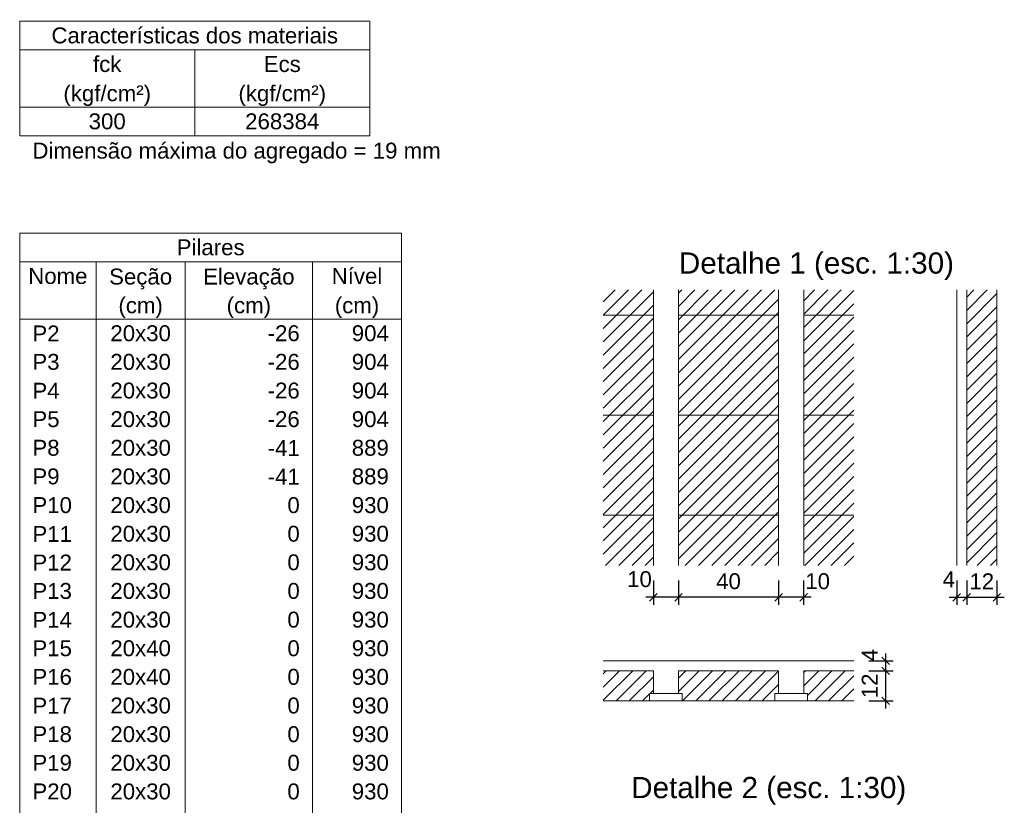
# Model space of a CAD drawing. Header units: millimetres. Extents: x 0 to 119, y 0 to 84.
# Tile 31 of 38: x 93 to 106, y 37 to 48. Entities that reach past the tile are written whole.
import ezdxf

# ---------------------------------------------------------------- set-up
doc = ezdxf.new("R2010")
doc.units = ezdxf.units.MM
doc.header["$MEASUREMENT"] = 0
doc.linetypes.add('NULL', pattern=[0])
doc.layers.get('0').update_dxf_attribs({"lineweight": 18})
for name, color, linetype, lineweight in [('FO-Cotas', 5, 'Continuous', 5), ('FO-Eixos', 5, 'Continuous', 5), ('FO-Hachuras das lajes', 1, 'Continuous', 20), ('FO-Textos das lajes', 3, 'Continuous', 20), ('FO-Textos das vigas', 7, 'Continuous', 5), ('FO-Textos dos pilares', 7, 'Continuous', 5), ('FO-Títulos', 1, 'Continuous', 20)]:
    doc.layers.add(name, color=color, linetype=linetype, lineweight=lineweight)
doc.styles.add('Arial', font='txt')
doc.dimstyles.new('UM_30.000000', dxfattribs={"dimtxt": 0.18, "dimasz": 0.1, "dimexe": 0.1, "dimexo": 0.2, "dimgap": 0, "dimtad": 1, "dimtih": 1, "dimtoh": 1, "dimdec": 1, "dimlfac": 30, "dimzin": 0, "dimdsep": 46, "dimtxsty": 'Standard', "dimcen": 0.09, "dimdle": 0.1, "dimadec": 1, "dimazin": 2, "dimtfac": 1, "dimtdec": 4, "dimtofl": 0, "dimtmove": 0, "dimatfit": 3, "dimfxl": 1, "dimtolj": 1, "dimarcsym": 0})

# ---------------------------------------------------------------- blocks, each defined once
blk = doc.blocks.new('_Oblique')
at = {"color": 0, "linetype": 'ByBlock', "lineweight": -2}
blk.add_line((-0.5, -0.5), (0.5, 0.5), dxfattribs=at)
blk = doc.blocks.new('*D249')
at = {"layer": 'Defpoints', "color": 0}
for p in [(101.393, 40.651), (101.727, 40.651), (101.393, 40.227)]:
    blk.add_point(p, dxfattribs=at)
at = {"layer": 'FO-Cotas', "color": 0, "linetype": 'Continuous', "lineweight": -2}
for p, q in [((101.393, 40.451), (101.393, 40.127)), ((101.727, 40.451), (101.727, 40.127)), ((101.827, 40.227), (101.293, 40.227))]:
    blk.add_line(p, q, dxfattribs=at)
at = {"layer": 'FO-Cotas', "color": 0, "lineweight": -2, "xscale": 0.1, "yscale": 0.1, "zscale": 0.1, "rotation": 180}
blk.add_blockref('_Oblique', (101.393, 40.227), dxfattribs=at)
at = {"layer": 'FO-Cotas', "color": 0, "lineweight": -2, "xscale": 0.1, "yscale": 0.1, "zscale": 0.1}
blk.add_blockref('_Oblique', (101.727, 40.227), dxfattribs=at)
at = {"layer": 'FO-Cotas', "color": 7, "insert": (101.208, 40.467), "char_height": 0.2118, "attachment_point": 5, "rotation": 0.0057, "style": 'Arial'}
blk.add_mtext('\\A1;10', dxfattribs=at)
blk = doc.blocks.new('*D250')
at = {"layer": 'Defpoints', "color": 0}
for p in [(101.727, 40.651), (103.06, 40.651), (101.727, 40.227)]:
    blk.add_point(p, dxfattribs=at)
at = {"layer": 'FO-Cotas', "color": 0, "linetype": 'Continuous', "lineweight": -2}
for p, q in [((101.727, 40.451), (101.727, 40.127)), ((103.06, 40.451), (103.06, 40.127)), ((103.16, 40.227), (101.627, 40.227))]:
    blk.add_line(p, q, dxfattribs=at)
at = {"layer": 'FO-Cotas', "color": 0, "lineweight": -2, "xscale": 0.1, "yscale": 0.1, "zscale": 0.1, "rotation": 180}
blk.add_blockref('_Oblique', (101.727, 40.227), dxfattribs=at)
at = {"layer": 'FO-Cotas', "color": 0, "lineweight": -2, "xscale": 0.1, "yscale": 0.1, "zscale": 0.1}
blk.add_blockref('_Oblique', (103.06, 40.227), dxfattribs=at)
at = {"layer": 'FO-Cotas', "color": 7, "insert": (102.393, 40.439), "char_height": 0.2118, "attachment_point": 5, "rotation": 0.0057, "style": 'Arial'}
blk.add_mtext('\\A1;40', dxfattribs=at)
blk = doc.blocks.new('*D251')
at = {"layer": 'Defpoints', "color": 0}
for p in [(103.06, 40.651), (103.393, 40.651), (103.06, 40.227)]:
    blk.add_point(p, dxfattribs=at)
at = {"layer": 'FO-Cotas', "color": 0, "linetype": 'Continuous', "lineweight": -2}
for p, q in [((103.06, 40.451), (103.06, 40.127)), ((103.393, 40.451), (103.393, 40.127)), ((103.493, 40.227), (102.96, 40.227))]:
    blk.add_line(p, q, dxfattribs=at)
at = {"layer": 'FO-Cotas', "color": 0, "lineweight": -2, "xscale": 0.1, "yscale": 0.1, "zscale": 0.1, "rotation": 180}
blk.add_blockref('_Oblique', (103.06, 40.227), dxfattribs=at)
at = {"layer": 'FO-Cotas', "color": 0, "lineweight": -2, "xscale": 0.1, "yscale": 0.1, "zscale": 0.1}
blk.add_blockref('_Oblique', (103.393, 40.227), dxfattribs=at)
at = {"layer": 'FO-Cotas', "color": 7, "insert": (103.579, 40.439), "char_height": 0.2118, "attachment_point": 5, "rotation": 0.0057, "style": 'Arial'}
blk.add_mtext('\\A1;10', dxfattribs=at)
blk = doc.blocks.new('*D252')
at = {"layer": 'Defpoints', "color": 0}
for p in [(105.431, 40.651), (105.564, 40.651), (105.564, 40.227)]:
    blk.add_point(p, dxfattribs=at)
at = {"layer": 'FO-Cotas', "color": 0, "linetype": 'Continuous', "lineweight": -2}
for p, q in [((105.431, 40.451), (105.431, 40.127)), ((105.564, 40.451), (105.564, 40.127)), ((105.331, 40.227), (105.664, 40.227))]:
    blk.add_line(p, q, dxfattribs=at)
at = {"layer": 'FO-Cotas', "color": 0, "lineweight": -2, "xscale": 0.1, "yscale": 0.1, "zscale": 0.1, "rotation": 180}
blk.add_blockref('_Oblique', (105.431, 40.227), dxfattribs=at)
at = {"layer": 'FO-Cotas', "color": 0, "lineweight": -2, "xscale": 0.1, "yscale": 0.1, "zscale": 0.1}
blk.add_blockref('_Oblique', (105.564, 40.227), dxfattribs=at)
at = {"layer": 'FO-Cotas', "color": 7, "insert": (105.326, 40.467), "char_height": 0.2118, "attachment_point": 5, "rotation": 0.0057, "style": 'Arial'}
blk.add_mtext('\\A1;4', dxfattribs=at)
blk = doc.blocks.new('*D253')
at = {"layer": 'Defpoints', "color": 0}
for p in [(105.564, 40.651), (105.964, 40.651), (105.964, 40.227)]:
    blk.add_point(p, dxfattribs=at)
at = {"layer": 'FO-Cotas', "color": 0, "linetype": 'Continuous', "lineweight": -2}
for p, q in [((105.564, 40.451), (105.564, 40.127)), ((105.964, 40.451), (105.964, 40.127)), ((105.464, 40.227), (106.064, 40.227))]:
    blk.add_line(p, q, dxfattribs=at)
at = {"layer": 'FO-Cotas', "color": 0, "lineweight": -2, "xscale": 0.1, "yscale": 0.1, "zscale": 0.1, "rotation": 180}
blk.add_blockref('_Oblique', (105.564, 40.227), dxfattribs=at)
at = {"layer": 'FO-Cotas', "color": 0, "lineweight": -2, "xscale": 0.1, "yscale": 0.1, "zscale": 0.1}
blk.add_blockref('_Oblique', (105.964, 40.227), dxfattribs=at)
at = {"layer": 'FO-Cotas', "color": 7, "insert": (105.764, 40.439), "char_height": 0.2118, "attachment_point": 5, "rotation": 0.0057, "style": 'Arial'}
blk.add_mtext('\\A1;12', dxfattribs=at)
blk = doc.blocks.new('*D254')
at = {"layer": 'Defpoints', "color": 0}
for p in [(104.06, 39.38), (104.06, 39.247), (104.484, 39.247)]:
    blk.add_point(p, dxfattribs=at)
at = {"layer": 'FO-Cotas', "color": 0, "linetype": 'Continuous', "lineweight": -2}
for p, q in [((104.484, 39.48), (104.484, 39.147)), ((104.26, 39.38), (104.584, 39.38)), ((104.26, 39.247), (104.584, 39.247))]:
    blk.add_line(p, q, dxfattribs=at)
at = {"layer": 'FO-Cotas', "color": 0, "lineweight": -2, "xscale": 0.1, "yscale": 0.1, "zscale": 0.1}
for p, rotation in [((104.484, 39.38), 90), ((104.484, 39.247), 270)]:
    blk.add_blockref('_Oblique', p, dxfattribs=dict(at, rotation=rotation))
at = {"layer": 'FO-Cotas', "color": 7, "insert": (104.272, 39.457), "char_height": 0.2118, "attachment_point": 5, "rotation": 90, "style": 'Arial'}
blk.add_mtext('\\A1;4', dxfattribs=at)
blk = doc.blocks.new('*D255')
at = {"layer": 'Defpoints', "color": 0}
for p in [(104.06, 39.247), (104.06, 38.847), (104.484, 38.847)]:
    blk.add_point(p, dxfattribs=at)
at = {"layer": 'FO-Cotas', "color": 0, "linetype": 'Continuous', "lineweight": -2}
for p, q in [((104.484, 39.347), (104.484, 38.747)), ((104.26, 39.247), (104.584, 39.247)), ((104.26, 38.847), (104.584, 38.847))]:
    blk.add_line(p, q, dxfattribs=at)
at = {"layer": 'FO-Cotas', "color": 0, "lineweight": -2, "xscale": 0.1, "yscale": 0.1, "zscale": 0.1}
for p, rotation in [((104.484, 39.247), 90), ((104.484, 38.847), 270)]:
    blk.add_blockref('_Oblique', p, dxfattribs=dict(at, rotation=rotation))
at = {"layer": 'FO-Cotas', "color": 7, "insert": (104.272, 39.047), "char_height": 0.2118, "attachment_point": 5, "rotation": 90, "style": 'Arial'}
blk.add_mtext('\\A1;12', dxfattribs=at)

msp = doc.modelspace()

# ---------------------------------------------------------------- hatches: boundary and pattern name
at = {"layer": 'FO-Hachuras das lajes', "linetype": 'Continuous'}
h = msp.add_hatch(dxfattribs=at)
h.set_pattern_fill('ANSI31', color=1, style=0)
h.paths.add_polyline_path([(101.3933, 40.6509), (100.7266, 40.6509), (100.7266, 44.3176), (101.3933, 44.3176), (101.3933, 40.6509)])
h = msp.add_hatch(dxfattribs=at)
h.set_pattern_fill('ANSI31', color=1, style=0)
h.paths.add_polyline_path([(101.7266, 40.6509), (101.7266, 44.3176), (103.0599, 44.3176), (103.0599, 40.6509), (101.7266, 40.6509)])
h = msp.add_hatch(dxfattribs=at)
h.set_pattern_fill('ANSI31', color=1, style=0)
h.paths.add_polyline_path([(103.3933, 40.6509), (103.3933, 44.3176), (104.0599, 44.3176), (104.0599, 40.6509), (103.3933, 40.6509)])
h = msp.add_hatch(dxfattribs=at)
h.set_pattern_fill('ANSI31', color=1, style=0)
h.paths.add_polyline_path([(105.5641, 40.6509), (105.5641, 44.3176), (105.9641, 44.3176), (105.9641, 40.6509), (105.5641, 40.6509)])
h = msp.add_hatch(dxfattribs=at)
h.set_pattern_fill('ANSI31', color=1, style=0)
h.paths.add_polyline_path([(100.7266, 39.2468), (101.3933, 39.2468), (101.3933, 38.9468), (101.3433, 38.9468), (101.3433, 38.8468), (100.7266, 38.8468), (100.7266, 39.2468)])
h = msp.add_hatch(dxfattribs=at)
h.set_pattern_fill('ANSI31', color=1, style=0)
h.paths.add_polyline_path([(101.7266, 39.2468), (103.0599, 39.2468), (103.0599, 38.9468), (103.0099, 38.9468), (103.0099, 38.8468), (101.7766, 38.8468), (101.7766, 38.9468), (101.7266, 38.9468), (101.7266, 39.2468)])
h = msp.add_hatch(dxfattribs=at)
h.set_pattern_fill('ANSI31', color=1, style=0)
h.paths.add_polyline_path([(103.3933, 39.2468), (104.0599, 39.2468), (104.0599, 38.8468), (103.4433, 38.8468), (103.4433, 38.9468), (103.3933, 38.9468), (103.3933, 39.2468)])

# ---------------------------------------------------------------- linework, layer by layer
at = {"layer": 'FO-Eixos', "linetype": 'Continuous'}
for p, q in [((101.3933, 43.9843), (100.7266, 43.9843)), ((103.0599, 43.9843), (101.7266, 43.9843)), ((103.3933, 43.9843), (104.0599, 43.9843)), ((101.3933, 43.1509), (101.3933, 43.6509)), ((101.7266, 43.1509), (101.7266, 43.6509)), ((103.0599, 43.1509), (103.0599, 43.6509)), ((103.3933, 43.1509), (103.3933, 43.6509)), ((101.3933, 42.6509), (100.7266, 42.6509)), ((103.0599, 42.6509), (101.7266, 42.6509)), ((103.3933, 42.6509), (104.0599, 42.6509)), ((101.3933, 41.3176), (101.3933, 41.8176)), ((101.7266, 41.3176), (101.7266, 41.8176)), ((103.0599, 41.3176), (103.0599, 41.8176)), ((103.3933, 41.3176), (103.3933, 41.8176)), ((101.3933, 41.3176), (100.7266, 41.3176)), ((103.0599, 41.3176), (101.7266, 41.3176)), ((103.3933, 41.3176), (104.0599, 41.3176))]:
    msp.add_line(p, q, dxfattribs=at)
at = {"layer": 'FO-Hachuras das lajes', "linetype": 'Continuous'}
for p, q in [((105.9641, 40.6509), (105.9641, 44.3176)), ((100.7266, 38.8468), (101.3433, 38.8468)), ((101.7766, 38.8468), (103.0099, 38.8468)), ((103.4433, 38.8468), (104.0599, 38.8468))]:
    msp.add_line(p, q, dxfattribs=at)
at = {"layer": 'FO-Textos das lajes', "linetype": 'Continuous'}
for p, q in [((101.3933, 43.6509), (101.3933, 44.3176)), ((101.7266, 43.6509), (101.7266, 44.3176)), ((103.0599, 43.6509), (103.0599, 44.3176)), ((103.3933, 43.6509), (103.3933, 44.3176)), ((105.4307, 40.6509), (105.4307, 44.3176)), ((105.5641, 40.6509), (105.5641, 44.3176)), ((101.3933, 41.8176), (101.3933, 43.1509)), ((101.7266, 41.8176), (101.7266, 43.1509)), ((103.0599, 41.8176), (103.0599, 43.1509)), ((103.3933, 41.8176), (103.3933, 43.1509)), ((101.3933, 40.6509), (101.3933, 41.3176)), ((101.7266, 40.6509), (101.7266, 41.3176)), ((103.0599, 40.6509), (103.0599, 41.3176)), ((103.3933, 40.6509), (103.3933, 41.3176)), ((100.7266, 39.3801), (104.0599, 39.3801)), ((100.7266, 39.2468), (101.3933, 39.2468)), ((101.3933, 39.2468), (101.3933, 38.9468)), ((101.7266, 39.2468), (103.0599, 39.2468)), ((101.7266, 39.2468), (101.7266, 38.9468)), ((103.0599, 39.2468), (103.0599, 38.9468)), ((103.3933, 39.2468), (104.0599, 39.2468)), ((103.3933, 39.2468), (103.3933, 38.9468))]:
    msp.add_line(p, q, dxfattribs=at)
for points in [[(101.3433, 38.8468), (101.3433, 38.9468), (101.7766, 38.9468), (101.7766, 38.8468), (101.3433, 38.8468)], [(103.0099, 38.8468), (103.0099, 38.9468), (103.4433, 38.9468), (103.4433, 38.8468), (103.0099, 38.8468)]]:
    msp.add_lwpolyline(points, close=True, dxfattribs=at)
at = {"layer": 'FO-Textos das vigas'}
for p, q in [((92.9576, 47.8946), (97.6172, 47.8946)), ((92.9576, 47.8946), (92.9576, 47.5134)), ((97.6172, 47.8946), (97.6172, 47.5134)), ((92.9576, 47.5134), (97.6172, 47.5134)), ((92.9576, 47.5134), (92.9576, 46.3697)), ((95.2874, 47.5134), (95.2874, 46.3697)), ((97.6172, 47.5134), (97.6172, 46.3697)), ((92.9576, 46.7509), (97.6172, 46.7509)), ((92.9576, 46.3697), (97.6172, 46.3697)), ((92.9576, 46.3697), (97.6172, 46.3697))]:
    msp.add_line(p, q, dxfattribs=at)
at = {"layer": 'FO-Textos dos pilares'}
for p, q in [((92.9576, 45.0731), (98.0408, 45.0731)), ((92.9576, 45.0731), (92.9576, 23.3425)), ((98.0408, 45.0731), (98.0408, 23.3425)), ((92.9576, 44.6919), (98.0408, 44.6919)), ((93.9743, 44.6919), (93.9743, 23.3425)), ((95.1604, 44.6919), (95.1604, 23.3425)), ((96.8548, 44.6919), (96.8548, 23.3425)), ((92.9576, 43.9294), (98.0408, 43.9294))]:
    msp.add_line(p, q, dxfattribs=at)

# ---------------------------------------------------------------- texts
at = {"layer": 'FO-Textos das vigas', "linetype": 'NULL', "char_height": 0.2118, "line_spacing_factor": 0.798, "style": 'Arial'}
for s, insert, width, attachment_point in [('Características dos materiais', (95.2876, 47.5981), 7.477979, 8), ('fck', (94.1226, 47.2171), 0.741143, 8), ('Ecs', (96.4526, 47.2171), 0.966855, 8), ('(kgf/cm²)', (94.1226, 46.7662), 2.287432, 8), ('(kgf/cm²)', (96.4526, 46.7662), 2.287432, 8), ('300', (94.1226, 46.4541), 0.967705, 8), ('268384', (96.4526, 46.4541), 1.93541, 8), ('Dimensão máxima do agregado = 19 mm', (93.1266, 46.0032), 10.654668, 7)]:
    msp.add_mtext(s, dxfattribs=dict(at, insert=insert, width=width, attachment_point=attachment_point))
at = {"layer": 'FO-Textos dos pilares', "linetype": 'NULL', "char_height": 0.2118, "line_spacing_factor": 0.798, "style": 'Arial'}
for s, insert, width, attachment_point in [('Pilares', (95.4996, 44.7771), 1.772852, 8), ('Nível', (97.4476, 44.3951), 1.321426, 8), ('Nome', (93.4656, 44.3951), 1.547139, 8), ('Seção', (94.5676, 44.3252), 1.644561, 8), ('Elevação', (96.0076, 44.3252), 2.385986, 8), ('(cm)', (94.5676, 43.9442), 1.159434, 8), ('(cm)', (96.0076, 43.9442), 1.159434, 8), ('(cm)', (97.4476, 43.9442), 1.159434, 8), ('P2', (93.1266, 43.6331), 0.709424, 7), ('20x30', (94.5676, 43.6331), 1.580273, 8), ('-26', (96.6856, 43.6331), 0.838281, 9), ('904', (97.8716, 43.6331), 0.967705, 9), ('P3', (93.1266, 43.2521), 0.709424, 7), ('20x30', (94.5676, 43.2521), 1.580273, 8), ('-26', (96.6856, 43.2521), 0.838281, 9), ('904', (97.8716, 43.2521), 0.967705, 9), ('P4', (93.1266, 42.8701), 0.709424, 7), ('20x30', (94.5676, 42.8701), 1.580273, 8), ('-26', (96.6856, 42.8701), 0.838281, 9), ('904', (97.8716, 42.8701), 0.967705, 9), ('P5', (93.1266, 42.4891), 0.709424, 7), ('20x30', (94.5676, 42.4891), 1.580273, 8), ('-26', (96.6856, 42.4891), 0.838281, 9), ('904', (97.8716, 42.4891), 0.967705, 9), ('P8', (93.1266, 42.1081), 0.709424, 7), ('20x30', (94.5676, 42.1081), 1.580273, 8), ('-41', (96.6856, 42.1081), 0.838281, 9), ('889', (97.8716, 42.1081), 0.967705, 9), ('P9', (93.1266, 41.7271), 0.709424, 7), ('20x30', (94.5676, 41.7271), 1.580273, 8), ('-41', (96.6856, 41.7271), 0.838281, 9), ('889', (97.8716, 41.7271), 0.967705, 9), ('P10', (93.1266, 41.3451), 1.031992, 7), ('20x30', (94.5676, 41.3451), 1.580273, 8), ('0', (96.6856, 41.3451), 0.322568, 9), ('930', (97.8716, 41.3451), 0.967705, 9), ('P11', (93.1266, 40.9641), 1.031992, 7), ('20x30', (94.5676, 40.9641), 1.580273, 8), ('0', (96.6856, 40.9641), 0.322568, 9), ('930', (97.8716, 40.9641), 0.967705, 9), ('P12', (93.1266, 40.5831), 1.031992, 7), ('20x30', (94.5676, 40.5831), 1.580273, 8), ('0', (96.6856, 40.5831), 0.322568, 9), ('930', (97.8716, 40.5831), 0.967705, 9), ('P13', (93.1266, 40.2021), 1.031992, 7), ('20x30', (94.5676, 40.2021), 1.580273, 8), ('0', (96.6856, 40.2021), 0.322568, 9), ('930', (97.8716, 40.2021), 0.967705, 9), ('P14', (93.1266, 39.8201), 1.031992, 7), ('20x30', (94.5676, 39.8201), 1.580273, 8), ('0', (96.6856, 39.8201), 0.322568, 9), ('930', (97.8716, 39.8201), 0.967705, 9), ('P15', (93.1266, 39.4391), 1.031992, 7), ('20x40', (94.5676, 39.4391), 1.580273, 8), ('0', (96.6856, 39.4391), 0.322568, 9), ('930', (97.8716, 39.4391), 0.967705, 9), ('P16', (93.1266, 39.0581), 1.031992, 7), ('20x40', (94.5676, 39.0581), 1.580273, 8), ('0', (96.6856, 39.0581), 0.322568, 9), ('930', (97.8716, 39.0581), 0.967705, 9), ('P17', (93.1266, 38.6771), 1.031992, 7), ('20x30', (94.5676, 38.6771), 1.580273, 8), ('0', (96.6856, 38.6771), 0.322568, 9), ('930', (97.8716, 38.6771), 0.967705, 9), ('P18', (93.1266, 38.2951), 1.031992, 7), ('20x30', (94.5676, 38.2951), 1.580273, 8), ('0', (96.6856, 38.2951), 0.322568, 9), ('930', (97.8716, 38.2951), 0.967705, 9), ('P19', (93.1266, 37.9141), 1.031992, 7), ('20x30', (94.5676, 37.9141), 1.580273, 8), ('0', (96.6856, 37.9141), 0.322568, 9), ('930', (97.8716, 37.9141), 0.967705, 9), ('P20', (93.1266, 37.5331), 1.031992, 7), ('20x30', (94.5676, 37.5331), 1.580273, 8), ('0', (96.6856, 37.5331), 0.322568, 9), ('930', (97.8716, 37.5331), 0.967705, 9)]:
    msp.add_mtext(s, dxfattribs=dict(at, insert=insert, width=width, attachment_point=attachment_point))
at = {"layer": 'FO-Títulos', "linetype": 'NULL', "char_height": 0.2824, "width": 7.240518, "attachment_point": 8, "line_spacing_factor": 0.798, "style": 'Arial'}
for s, insert in [('Detalhe 1 (esc. 1:30)', (103.5632, 44.4504)), ('Detalhe 2 (esc. 1:30)', (102.9282, 37.4674))]:
    msp.add_mtext(s, dxfattribs=dict(at, insert=insert))

# ---------------------------------------------------------------- dimensions: what is measured, and where the dimension line sits
at = {"layer": 'FO-Cotas', "linetype": 'Continuous'}
for base, p1, p2, angle, picture, middle, dimtype, turn in [((101.3933, 40.2273), (101.7266, 40.6509), (101.3933, 40.6509), 180, '*D249', (101.208, 40.4671), 161, 0.00573), ((101.7266, 40.2273), (103.0599, 40.6509), (101.7266, 40.6509), 180, '*D250', (102.3933, 40.4391), 161, 0.00573), ((103.0599, 40.2273), (103.3933, 40.6509), (103.0599, 40.6509), 180, '*D251', (103.5785, 40.4391), 161, 0.00573), ((104.4835, 39.2468), (104.0599, 39.3801), (104.0599, 39.2468), 90, '*D254', (104.2717, 39.4568), 160, 90), ((104.4835, 38.8468), (104.0599, 39.2468), (104.0599, 38.8468), 90, '*D255', (104.2717, 39.0468), 160, 90)]:
    dim = msp.add_linear_dim(base=base, p1=p1, p2=p2, angle=angle, dimstyle='UM_30.000000', override={"dimtxt": 0.2118, "dimasz": 0.1, "dimexe": 0.1, "dimexo": 0.2, "dimtad": 1, "dimtih": 0, "dimtoh": 0, "dimdec": 1, "dimlfac": 30, "dimzin": 8, "dimtxsty": 'Arial', "dimblk": 'Oblique', "dimblk1": 'Oblique', "dimblk2": 'Oblique', "dimsah": 1, "dimdle": 0.1, "dimse1": 0, "dimse2": 0, "dimclrt": 7, "dimadec": 1, "dimazin": 3, "dimtmove": 2, "dimldrblk": 'Oblique'}, dxfattribs=at)
    dim.commit()
    dim.dimension.update_dxf_attribs({"geometry": picture, "text_midpoint": middle, "dimtype": dimtype, "text_rotation": turn})
for base, p1, p2, picture, middle in [((105.5641, 40.2273), (105.4307, 40.6509), (105.5641, 40.6509), '*D252', (105.3261, 40.4671)), ((105.9641, 40.2273), (105.5641, 40.6509), (105.9641, 40.6509), '*D253', (105.7641, 40.4391))]:
    dim = msp.add_linear_dim(base=base, p1=p1, p2=p2, dimstyle='UM_30.000000', override={"dimtxt": 0.2118, "dimasz": 0.1, "dimexe": 0.1, "dimexo": 0.2, "dimtad": 1, "dimtih": 0, "dimtoh": 0, "dimdec": 1, "dimlfac": 30, "dimzin": 8, "dimtxsty": 'Arial', "dimblk": 'Oblique', "dimblk1": 'Oblique', "dimblk2": 'Oblique', "dimsah": 1, "dimdle": 0.1, "dimse1": 0, "dimse2": 0, "dimclrt": 7, "dimadec": 1, "dimazin": 3, "dimtmove": 2, "dimldrblk": 'Oblique'}, dxfattribs=at)
    dim.commit()
    dim.dimension.update_dxf_attribs({"geometry": picture, "text_midpoint": middle, "dimtype": 160, "text_rotation": 0.00573})

doc.saveas('drawing.dxf')
